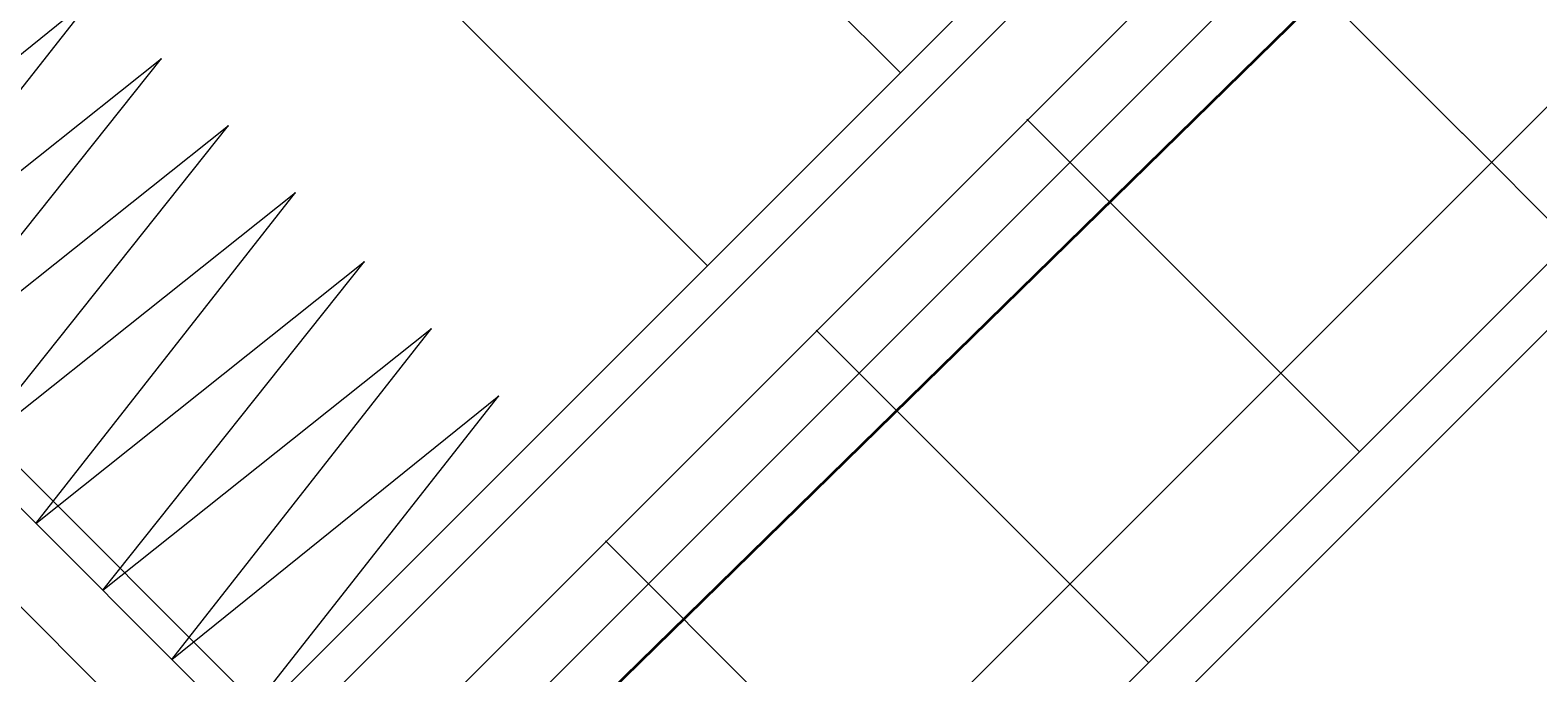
# Model space of a CAD drawing. Header units: millimetres. Extents: x -526943 to -525788, y -1144876 to -1129089.
# Tile 116 of 134: x -526840.811 to -526839.205, y -1129268.747 to -1129268.063. Entities that reach past the tile are written whole.
import ezdxf

# ---------------------------------------------------------------- set-up
doc = ezdxf.new("R2010")
doc.units = ezdxf.units.MM
doc.header["$LTSCALE"] = 12
doc.header["$PDMODE"] = 35
doc.header["$PDSIZE"] = -4
doc.linetypes.add('ACAD_ISO05W100', pattern=[33, 24, -3, 0, -3, 0, -3])
for name, color, linetype, lineweight in [('KN tlusta', 170, 'Continuous', 35), ('koty', 6, 'Continuous', 9), ('Objekt', 230, 'Continuous', 5), ('srafy', 6, 'Continuous', 5), ('text', 6, 'Continuous', 9), ('tlusta', 7, 'Continuous', 15)]:
    doc.layers.add(name, color=color, linetype=linetype, lineweight=lineweight)
doc.styles.add('laplan', font='txt', dxfattribs={"height": 0.002})
doc.dimstyles.new('laplan', dxfattribs={"dimscale": 0, "dimtxt": 0.002, "dimasz": 0.0015, "dimexe": 0.002, "dimexo": 0, "dimgap": 0.001, "dimtad": 1, "dimtoh": 1, "dimdec": 1, "dimrnd": 0.1, "dimzin": 1, "dimtxsty": 'laplan', "dimblk": 'OBLIQUE', "dimcen": 0.002, "dimclrd": 256, "dimclre": 256, "dimclrt": 256, "dimadec": 0, "dimazin": 0, "dimtfac": 1, "dimtdec": 1, "dimtmove": 1, "dimatfit": 2, "dimfxl": 0.0065, "dimfxlon": 1, "dimtfill": 1, "dimlwd": 13, "dimlwe": -1, "dimarcsym": 0})
pattern_1 = [(45, (14222.07462687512, 40500.85666748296), (-0.2245064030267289, 0.2245064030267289), []), (135, (14222.07462687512, 40500.85666748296), (-0.2245064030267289, -0.2245064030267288), [])]

# ---------------------------------------------------------------- blocks, each defined once
blk = doc.blocks.new('A$C12ac11e3')
at = {"layer": 'Objekt'}
for p, q in [((4000.903100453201, 5917.127071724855), (4000.903100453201, 4084.152369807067)), ((4000.903100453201, 5917.127071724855), (4000.903100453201, 4084.152369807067)), ((4040.696645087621, 4084.152369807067), (4040.696645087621, 5917.127071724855)), ((3082.932760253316, 5045.129397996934), (4000.903100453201, 5045.129397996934)), ((3373.351486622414, 5045.129397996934), (4000.903100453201, 5045.129397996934)), ((4000.903100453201, 5045.129397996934), (4000.903100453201, 4754.463506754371)), ((4000.903100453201, 5045.129397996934), (4000.903100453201, 4754.463506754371)), ((4000.903100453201, 4754.463506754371), (3082.932760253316, 4754.463506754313)), ((4000.903100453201, 4754.463506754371), (3373.351486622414, 4754.463506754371)), ((3287.832440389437, 4054.492584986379), (3335.288096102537, 4499.389357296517)), ((3388.922873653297, 4054.492584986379), (3335.288096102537, 4499.389357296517)), ((3382.990916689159, 4054.492584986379), (3433.412550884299, 4499.389357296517)), ((3483.834185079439, 4054.492584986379), (3433.412550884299, 4499.389357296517)), ((3483.834185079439, 4054.492584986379), (3534.502984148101, 4499.389357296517)), ((3584.924618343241, 4054.492584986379), (3534.502984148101, 4499.389357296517)), ((3584.924618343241, 4054.492584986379), (3635.34625253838, 4499.389357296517)), ((3688.981030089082, 4054.492584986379), (3635.34625253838, 4499.389357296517)), ((3688.981030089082, 4054.492584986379), (3739.40266428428, 4499.389357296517)), ((3789.82429847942, 4054.492584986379), (3739.40266428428, 4499.389357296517)), ((3789.82429847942, 4054.492584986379), (3840.493097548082, 4499.389357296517)), ((3893.880710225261, 4054.492584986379), (3840.493097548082, 4499.389357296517)), ((3893.880710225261, 4054.492584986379), (3941.830695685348, 4499.389357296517)), ((3994.971143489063, 4054.492584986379), (3941.830695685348, 4499.389357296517)), ((3082.932760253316, 4084.152369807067), (4000.903100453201, 4084.152369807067)), ((4000.903100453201, 4084.152369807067), (3082.932760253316, 4084.152369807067)), ((3388.922873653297, 4054.492584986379), (4000.903100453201, 4054.492584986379)), ((4000.903100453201, 3980.34312293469), (3082.932760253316, 3980.34312293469)), ((4000.903100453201, 3980.34312293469), (3388.922873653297, 3980.34312293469))]:
    blk.add_line(p, q, dxfattribs=at)
blk = doc.blocks.new('_OBLIQUE')
at = {"color": 0, "linetype": 'ByBlock'}
blk.add_line((-0.5, -0.5), (0.5, 0.5), dxfattribs=at)
blk = doc.blocks.new('*D39')
at = {"layer": 'Defpoints', "color": 0, "lineweight": 5, "transparency": 16777216}
for p in [(-526848.1820884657, -1129254.401184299), (-526834.8794619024, -1129267.703810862), (-526835.833553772, -1129268.657902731)]:
    blk.add_point(p, dxfattribs=at)
at = {"layer": 'koty', "transparency": 16777216}
for p, q in [((-526848.2169415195, -1129254.436037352), (-526849.4190230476, -1129255.63811888)), ((-526834.9143149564, -1129267.738663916), (-526836.1163964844, -1129268.940745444))]:
    blk.add_line(p, q, dxfattribs=at)
at = {"layer": 'koty', "lineweight": 13, "transparency": 16777216}
blk.add_line((-526849.1361803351, -1129255.355276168), (-526835.833553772, -1129268.657902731), dxfattribs=at)
at = {"layer": 'koty', "lineweight": 13, "transparency": 16777216, "xscale": 0.3, "yscale": 0.3, "zscale": 0.3}
for p, rotation in [((-526849.1361803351, -1129255.355276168), 135), ((-526835.833553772, -1129268.657902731), 315)]:
    blk.add_blockref('_OBLIQUE', p, dxfattribs=dict(at, rotation=rotation))
at = {"layer": 'koty', "lineweight": 5, "transparency": 16777216, "insert": (-526842.1810131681, -1129261.702735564), "char_height": 0.4, "attachment_point": 5, "rotation": 315, "style": 'laplan', "bg_fill": 3, "box_fill_scale": 1.1, "bg_fill_color": 256, "bg_fill_true_color": 13158600, "bg_fill_transparency": 0}
blk.add_mtext('18,8', dxfattribs=at)
blk = doc.blocks.new('*D48')
at = {"layer": 'Defpoints', "color": 0, "lineweight": 5, "transparency": 16777216}
for p in [(-526841.1676976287, -1129264.671952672), (-526840.7190369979, -1129265.120613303), (-526846.4879600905, -1129270.889536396)]:
    blk.add_point(p, dxfattribs=at)
at = {"layer": 'koty', "transparency": 16777216}
for p, q in [((-526840.7190369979, -1129265.120613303), (-526841.4505403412, -1129264.38910996)), ((-526846.4879600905, -1129270.889536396), (-526847.2194634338, -1129270.158033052))]:
    blk.add_line(p, q, dxfattribs=at)
at = {"layer": 'koty', "lineweight": 13, "transparency": 16777216}
blk.add_line((-526846.9366207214, -1129270.440875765), (-526841.1676976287, -1129264.671952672), dxfattribs=at)
at = {"layer": 'koty', "lineweight": 13, "transparency": 16777216, "xscale": 0.3, "yscale": 0.3, "zscale": 0.3}
for p, rotation in [((-526841.1676976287, -1129264.671952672), 45.00000000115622), ((-526846.9366207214, -1129270.440875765), 225.0000000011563)]:
    blk.add_blockref('_OBLIQUE', p, dxfattribs=dict(at, rotation=rotation))
at = {"layer": 'koty', "lineweight": 5, "transparency": 16777216, "insert": (-526844.0813926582, -1129266.977939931), "char_height": 0.4, "attachment_point": 5, "rotation": 45.00000000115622, "style": 'laplan', "bg_fill": 3, "box_fill_scale": 1.1, "bg_fill_color": 256, "bg_fill_true_color": 13158600, "bg_fill_transparency": 0}
blk.add_mtext('8,2', dxfattribs=at)

msp = doc.modelspace()

# ---------------------------------------------------------------- hatches: boundary and pattern name
at = {"layer": 'srafy', "transparency": 33554610}
h = msp.add_hatch(dxfattribs=at)
h.set_pattern_fill('ANSI37', color=230, scale=0.1)
h.set_pattern_definition(pattern_1)
edge = h.paths.add_edge_path(flags=16)
edge.add_line((-526844.9396378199, -1129267.743683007), (-526844.9729089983, -1129267.767590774))
edge.add_line((-526844.9729089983, -1129267.767590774), (-526844.9963534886, -1129267.744146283))
edge.add_line((-526844.9963534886, -1129267.744146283), (-526845.0842115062, -1129267.832004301))
edge.add_line((-526845.0842115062, -1129267.832004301), (-526845.0576242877, -1129267.858591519))
edge.add_line((-526845.0576242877, -1129267.858591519), (-526845.1141928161, -1129267.915160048))
edge.add_line((-526845.1141928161, -1129267.915160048), (-526845.1407800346, -1129267.888572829))
edge.add_line((-526845.1407800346, -1129267.888572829), (-526845.2332624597, -1129267.981055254))
edge.add_line((-526845.2332624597, -1129267.981055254), (-526845.2363810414, -1129267.984173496))
edge.add_arc((-526845.2510179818, -1129267.969395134), 0.02080000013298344, 225.0000002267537, 314.72453828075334, ccw=False)
edge.add_line((-526845.2657258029, -1129267.984102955), (-526845.3732589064, -1129267.876569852))
edge.add_arc((-526845.3792617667, -1129267.884567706), 0.0100000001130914, 53.10961498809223, 75.17525174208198)
edge.add_line((-526845.3767031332, -1129267.874900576), (-526845.3895401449, -1129267.8714609))
edge.add_line((-526845.3895401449, -1129267.8714609), (-526845.3937828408, -1129267.867218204))
edge.add_line((-526845.3937828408, -1129267.867218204), (-526845.5044450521, -1129267.756555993))
edge.add_line((-526845.5044450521, -1129267.756555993), (-526845.5086877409, -1129267.752313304))
edge.add_line((-526845.5086877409, -1129267.752313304), (-526845.5121432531, -1129267.73941719))
edge.add_arc((-526845.521794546, -1129267.742034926), 0.00999999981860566, 15.17532693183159, 53.10961658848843)
edge.add_line((-526845.5157916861, -1129267.734037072), (-526845.5725535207, -1129267.677275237))
edge.add_line((-526845.5725535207, -1129267.677275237), (-526845.5757214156, -1129267.674107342))
edge.add_arc((-526845.5610135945, -1129267.659399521), 0.02080000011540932, 135.0000002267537, 225.0000002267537, ccw=False)
edge.add_line((-526845.5757214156, -1129267.6446917), (-526845.4801912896, -1129267.549161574))
edge.add_line((-526845.4801912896, -1129267.549161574), (-526845.5087584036, -1129267.52059446))
edge.add_line((-526845.5087584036, -1129267.52059446), (-526845.4857774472, -1129267.497613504))
edge.add_line((-526845.4857774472, -1129267.497613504), (-526845.4698675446, -1129267.513523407))
edge.add_arc((-526845.4645642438, -1129267.508220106), 0.007500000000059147, 225.0000006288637, 404.9999999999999)
edge.add_line((-526845.4592609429, -1129267.502916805), (-526845.4751708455, -1129267.487006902))
edge.add_line((-526845.4751708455, -1129267.487006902), (-526845.4521898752, -1129267.464025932))
edge.add_line((-526845.4521898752, -1129267.464025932), (-526845.4236227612, -1129267.492593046))
edge.add_line((-526845.4236227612, -1129267.492593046), (-526844.9934189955, -1129267.06238928))
edge.add_line((-526844.9934189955, -1129267.06238928), (-526845.0219861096, -1129267.033822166))
edge.add_line((-526845.0219861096, -1129267.033822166), (-526844.9990051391, -1129267.010841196))
edge.add_line((-526844.9990051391, -1129267.010841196), (-526844.9830952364, -1129267.026751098))
edge.add_arc((-526844.9777919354, -1129267.021447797), 0.00750000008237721, 225, 405.0000006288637)
edge.add_line((-526844.9724886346, -1129267.016144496), (-526844.9883985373, -1129267.000234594))
edge.add_line((-526844.9883985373, -1129267.000234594), (-526844.965417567, -1129266.977253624))
edge.add_line((-526844.965417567, -1129266.977253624), (-526844.9368504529, -1129267.005820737))
edge.add_line((-526844.9368504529, -1129267.005820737), (-526844.8413910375, -1129266.910361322))
edge.add_arc((-526844.8266832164, -1129266.925069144), 0.02080000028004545, 50.62048318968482, 134.9999993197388, ccw=False)
edge.add_line((-526844.8134865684, -1129266.908991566), (-526844.808878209, -1129266.913599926))
edge.add_line((-526844.808878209, -1129266.913599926), (-526844.8035608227, -1129266.918775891))
edge.add_line((-526844.8035608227, -1129266.918775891), (-526844.8119753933, -1129266.91036132))
edge.add_line((-526844.8119753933, -1129266.91036132), (-526844.808878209, -1129266.913599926))
edge.add_line((-526844.808878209, -1129266.913599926), (-526844.5020504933, -1129267.220427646))
edge.add_arc((-526844.5167583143, -1129267.235135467), 0.02080000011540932, -44.999999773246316, 45.000000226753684, ccw=False)
edge.add_line((-526844.5020504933, -1129267.249843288), (-526844.5475528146, -1129267.295345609))
edge.add_line((-526844.5475528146, -1129267.295345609), (-526844.524108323, -1129267.318790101))
edge.add_line((-526844.524108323, -1129267.318790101), (-526844.548016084, -1129267.352061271))
edge.add_line((-526844.548016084, -1129267.352061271), (-526844.9396378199, -1129267.743683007))
edge = h.paths.add_edge_path(flags=0)
edge.add_arc((-526845.251017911, -1129267.928100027), 0.0102679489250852, 228.3788244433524, 319.1481904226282, ccw=False)
edge.add_line((-526845.2578379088, -1129267.93577586), (-526845.3144064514, -1129267.879207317))
edge.add_arc((-526845.3075864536, -1129267.871531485), 0.01026794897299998, 135.0758604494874, 228.3788244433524, ccw=False)
edge.add_line((-526845.3148565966, -1129267.864280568), (-526844.6218920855, -1129267.171316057))
edge.add_arc((-526844.6146219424, -1129267.178566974), 0.0102679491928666, 48.38166479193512, 135.0758599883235, ccw=False)
edge.add_line((-526844.6078023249, -1129267.170890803), (-526844.5506350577, -1129267.22805807))
edge.add_arc((-526844.5577061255, -1129267.235129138), 0.01000000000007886, -44.999999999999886, 45, ccw=False)
edge.add_line((-526844.5506350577, -1129267.242200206), (-526845.2432511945, -1129267.934816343))
edge = h.paths.add_edge_path(flags=0)
edge.add_arc((-526845.3570839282, -1129267.82203401), 0.01026794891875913, 228.3788244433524, 315, ccw=False)
edge.add_line((-526845.363903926, -1129267.829709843), (-526845.4204724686, -1129267.7731413))
edge.add_arc((-526845.4136524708, -1129267.765465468), 0.01026794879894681, 135.0758595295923, 228.3788235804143, ccw=False)
edge.add_line((-526845.4209226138, -1129267.758214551), (-526844.7279581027, -1129267.06525004))
edge.add_arc((-526844.7206879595, -1129267.072500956), 0.01026794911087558, 48.38166392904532, 135.0758613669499, ccw=False)
edge.add_line((-526844.713868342, -1129267.064824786), (-526844.6572997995, -1129267.121393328))
edge.add_arc((-526844.6641194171, -1129267.129069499), 0.01026794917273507, -45.00000045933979, 48.381663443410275, ccw=False)
edge.add_line((-526844.6568588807, -1129267.136330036), (-526845.3498233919, -1129267.829294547))
edge = h.paths.add_edge_path(flags=0)
edge.add_arc((-526845.1000506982, -1129267.872733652), 0.007499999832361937, 0, 360)
edge = h.paths.add_edge_path(flags=0)
edge.add_arc((-526845.4631499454, -1129267.715967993), 0.01026794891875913, 228.3788244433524, 315, ccw=False)
edge.add_line((-526845.4699699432, -1129267.723643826), (-526845.4703978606, -1129267.723215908))
edge.add_line((-526845.4703978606, -1129267.723215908), (-526845.5265384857, -1129267.667075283))
edge.add_arc((-526845.5197184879, -1129267.659399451), 0.01026794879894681, 139.1490363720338, 228.3788235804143, ccw=False)
edge.add_line((-526845.5274853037, -1129267.65268325), (-526844.8345123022, -1129266.959708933))
edge.add_arc((-526844.8267539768, -1129266.966434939), 0.01026794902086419, 48.381663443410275, 139.0766583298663, ccw=False)
edge.add_line((-526844.8199343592, -1129266.958758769), (-526844.7633658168, -1129267.015327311))
edge.add_arc((-526844.7701854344, -1129267.023003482), 0.01026794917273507, -44.999999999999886, 48.381663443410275, ccw=False)
edge.add_line((-526844.7629248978, -1129267.030264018), (-526845.4558894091, -1129267.723228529))
edge = h.paths.add_edge_path(flags=16)
edge.add_line((-526845.4829988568, -1129268.231681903), (-526845.5285011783, -1129268.277184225))
edge.add_line((-526845.5285011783, -1129268.277184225), (-526845.5050566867, -1129268.300628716))
edge.add_line((-526845.5050566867, -1129268.300628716), (-526845.5289644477, -1129268.333899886))
edge.add_line((-526845.5289644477, -1129268.333899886), (-526845.9205861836, -1129268.725521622))
edge.add_line((-526845.9205861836, -1129268.725521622), (-526845.9538573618, -1129268.749429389))
edge.add_line((-526845.9538573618, -1129268.749429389), (-526845.9773018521, -1129268.725984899))
edge.add_line((-526845.9773018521, -1129268.725984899), (-526846.0651598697, -1129268.813842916))
edge.add_line((-526846.0651598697, -1129268.813842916), (-526846.0385726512, -1129268.840430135))
edge.add_line((-526846.0385726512, -1129268.840430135), (-526846.0951411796, -1129268.896998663))
edge.add_line((-526846.0951411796, -1129268.896998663), (-526846.1217283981, -1129268.870411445))
edge.add_line((-526846.1217283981, -1129268.870411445), (-526846.2142108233, -1129268.96289387))
edge.add_line((-526846.2142108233, -1129268.96289387), (-526846.2173294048, -1129268.966012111))
edge.add_arc((-526846.2319663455, -1129268.951233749), 0.02080000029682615, 225.0000009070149, 314.72453873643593, ccw=False)
edge.add_line((-526846.2466741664, -1129268.965941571), (-526846.35420727, -1129268.858408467))
edge.add_arc((-526846.3602101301, -1129268.866406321), 0.01000000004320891, 53.10961552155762, 75.17525238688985)
edge.add_line((-526846.3576514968, -1129268.856739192), (-526846.3704885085, -1129268.853299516))
edge.add_line((-526846.3704885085, -1129268.853299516), (-526846.3747312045, -1129268.84905682))
edge.add_line((-526846.3747312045, -1129268.84905682), (-526846.4853934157, -1129268.738394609))
edge.add_line((-526846.4853934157, -1129268.738394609), (-526846.4896361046, -1129268.73415192))
edge.add_line((-526846.4896361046, -1129268.73415192), (-526846.4930916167, -1129268.721255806))
edge.add_arc((-526846.5027429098, -1129268.723873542), 0.01000000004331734, 15.17532658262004, 53.10961552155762)
edge.add_line((-526846.4967400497, -1129268.715875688), (-526846.5535018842, -1129268.659113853))
edge.add_line((-526846.5535018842, -1129268.659113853), (-526846.5566697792, -1129268.655945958))
edge.add_arc((-526846.5419619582, -1129268.641238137), 0.02079999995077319, 135, 224.9999997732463, ccw=False)
edge.add_line((-526846.5566697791, -1129268.626530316), (-526846.4611396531, -1129268.53100019))
edge.add_line((-526846.4611396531, -1129268.53100019), (-526846.4897067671, -1129268.502433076))
edge.add_line((-526846.4897067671, -1129268.502433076), (-526846.4667258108, -1129268.479452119))
edge.add_line((-526846.4667258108, -1129268.479452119), (-526846.4508159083, -1129268.495362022))
edge.add_arc((-526846.4455126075, -1129268.490058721), 0.007500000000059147, 225.0000006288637, 404.9999999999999)
edge.add_line((-526846.4402093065, -1129268.48475542), (-526846.4561192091, -1129268.468845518))
edge.add_line((-526846.4561192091, -1129268.468845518), (-526846.4331382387, -1129268.445864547))
edge.add_line((-526846.4331382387, -1129268.445864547), (-526846.4045711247, -1129268.474431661))
edge.add_line((-526846.4045711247, -1129268.474431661), (-526845.9743673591, -1129268.044227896))
edge.add_line((-526845.9743673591, -1129268.044227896), (-526846.002934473, -1129268.015660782))
edge.add_line((-526846.002934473, -1129268.015660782), (-526845.9799535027, -1129267.992679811))
edge.add_line((-526845.9799535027, -1129267.992679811), (-526845.9640436, -1129268.008589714))
edge.add_arc((-526845.9587402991, -1129268.003286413), 0.00750000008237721, 225, 405.0000006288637)
edge.add_line((-526845.9534369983, -1129267.997983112), (-526845.9693469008, -1129267.982073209))
edge.add_line((-526845.9693469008, -1129267.982073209), (-526845.9463659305, -1129267.959092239))
edge.add_line((-526845.9463659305, -1129267.959092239), (-526845.9177988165, -1129267.987659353))
edge.add_line((-526845.9177988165, -1129267.987659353), (-526845.8223394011, -1129267.892199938))
edge.add_arc((-526845.80763158, -1129267.906907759), 0.02080000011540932, 50.62048253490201, 134.9999997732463, ccw=False)
edge.add_line((-526845.794434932, -1129267.890830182), (-526845.7898265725, -1129267.895438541))
edge.add_line((-526845.7898265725, -1129267.895438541), (-526845.7845091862, -1129267.900614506))
edge.add_line((-526845.7845091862, -1129267.900614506), (-526845.792923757, -1129267.892199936))
edge.add_line((-526845.792923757, -1129267.892199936), (-526845.7929944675, -1129267.892270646))
edge.add_line((-526845.7929944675, -1129267.892270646), (-526845.4829988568, -1129268.202266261))
edge.add_arc((-526845.4977066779, -1129268.216974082), 0.02080000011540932, -44.999999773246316, 45.000000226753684, ccw=False)
edge = h.paths.add_edge_path(flags=0)
edge.add_line((-526845.5315834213, -1129268.224038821), (-526846.224199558, -1129268.916654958))
edge.add_arc((-526846.2319662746, -1129268.909938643), 0.0102679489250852, 228.3788244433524, 319.1481904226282, ccw=False)
edge.add_line((-526846.2387862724, -1129268.917614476), (-526846.2953548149, -1129268.861045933))
edge.add_arc((-526846.2885348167, -1129268.8533701), 0.0102679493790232, 135.0758632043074, 228.3788238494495, ccw=False)
edge.add_line((-526846.2958049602, -1129268.846119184), (-526845.6028404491, -1129268.153154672))
edge.add_arc((-526845.595570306, -1129268.16040559), 0.0102679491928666, 48.38166430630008, 135.0758599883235, ccw=False)
edge.add_line((-526845.5887506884, -1129268.152729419), (-526845.5315834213, -1129268.209896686))
edge.add_arc((-526845.5386544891, -1129268.216967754), 0.01000000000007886, -44.999999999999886, 45, ccw=False)
edge = h.paths.add_edge_path(flags=0)
edge.add_line((-526845.6378072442, -1129268.118168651), (-526846.3307717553, -1129268.811133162))
edge.add_arc((-526846.3380322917, -1129268.803872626), 0.01026794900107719, 228.3788244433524, 315.0000004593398, ccw=False)
edge.add_line((-526846.3448522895, -1129268.811548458), (-526846.4014208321, -1129268.754979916))
edge.add_arc((-526846.3946008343, -1129268.747304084), 0.01026794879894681, 135.0758595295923, 228.3788235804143, ccw=False)
edge.add_line((-526846.4018709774, -1129268.740053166), (-526845.7089064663, -1129268.047088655))
edge.add_arc((-526845.7016363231, -1129268.054339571), 0.01026794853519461, 48.38166085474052, 135.0758636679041, ccw=False)
edge.add_line((-526845.6948167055, -1129268.046663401), (-526845.638248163, -1129268.103231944))
edge.add_arc((-526845.6450677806, -1129268.110908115), 0.01026794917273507, -45.00000045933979, 48.381663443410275, ccw=False)
edge = h.paths.add_edge_path(flags=0)
edge.add_line((-526845.7438732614, -1129268.012102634), (-526846.4368377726, -1129268.705067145))
edge.add_arc((-526846.444098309, -1129268.697806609), 0.01026794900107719, 228.378824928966, 315.0000004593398, ccw=False)
edge.add_line((-526846.4509183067, -1129268.705482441), (-526846.4513462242, -1129268.705054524))
edge.add_line((-526846.4513462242, -1129268.705054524), (-526846.5074868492, -1129268.648913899))
edge.add_arc((-526846.5006668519, -1129268.641238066), 0.0102679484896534, 139.1490346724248, 228.3788255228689, ccw=False)
edge.add_line((-526846.5084336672, -1129268.634521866), (-526845.8154606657, -1129267.941547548))
edge.add_arc((-526845.8077023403, -1129267.948273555), 0.01026794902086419, 48.38166392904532, 139.0766583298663, ccw=False)
edge.add_line((-526845.8008827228, -1129267.940597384), (-526845.7443141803, -1129267.997165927))
edge.add_arc((-526845.7511337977, -1129268.004842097), 0.01026794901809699, -44.999999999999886, 48.38166441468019, ccw=False)
h.paths.add_polyline_path([(-526845.9044553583, -1129267.124897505), (-526845.9969377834, -1129267.217379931), (-526845.9999147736, -1129267.220498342), (-526845.9601046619, -1129267.18068823), (-526845.9043903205, -1129267.124962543)], flags=16)
edge = h.paths.add_edge_path(flags=16)
edge.add_arc((-526845.3689634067, -1129266.643711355), 0.001999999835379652, 314.999995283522, 405.0000070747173)
edge.add_line((-526845.3675491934, -1129266.642297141), (-526845.3820448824, -1129266.627801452))
edge.add_arc((-526845.3767415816, -1129266.622498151), 0.007500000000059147, 45, 225.0000006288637, ccw=False)
edge.add_line((-526845.3714382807, -1129266.61719485), (-526845.355528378, -1129266.633104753))
edge.add_line((-526845.355528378, -1129266.633104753), (-526845.3541141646, -1129266.63169054))
edge.add_arc((-526845.3555283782, -1129266.630276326), 0.002000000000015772, 225.0000023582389, 315, ccw=False)
edge.add_line((-526845.3569425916, -1129266.63169054), (-526845.3714382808, -1129266.61719485))
edge.add_arc((-526845.3767415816, -1129266.622498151), 0.007500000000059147, 45.0000006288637, 225)
edge.add_line((-526845.3820448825, -1129266.627801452), (-526845.3661349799, -1129266.643711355))
edge.add_line((-526845.3661349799, -1129266.643711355), (-526845.3675491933, -1129266.645125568))
edge = h.paths.add_edge_path(flags=16)
edge.add_line((-526845.6051370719, -1129266.146756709), (-526846.3393967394, -1129266.881016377))
edge.add_arc((-526846.3246889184, -1129266.895724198), 0.02079999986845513, 135, 225)
edge.add_line((-526846.3393967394, -1129266.910432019), (-526846.0913258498, -1129267.158502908))
edge.add_arc((-526846.09732871, -1129267.166500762), 0.0100000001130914, 53.10961498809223, 75.17525174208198)
edge.add_line((-526846.0947700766, -1129267.156833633), (-526846.1076070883, -1129267.153393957))
edge.add_line((-526846.1076070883, -1129267.153393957), (-526846.1118497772, -1129267.149151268))
edge.add_line((-526846.1118497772, -1129267.149151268), (-526846.2225119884, -1129267.038489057))
edge.add_line((-526846.2225119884, -1129267.038489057), (-526846.2267546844, -1129267.034246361))
edge.add_line((-526846.2267546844, -1129267.034246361), (-526846.2302101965, -1129267.021350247))
edge.add_arc((-526846.2398614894, -1129267.023967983), 0.00999999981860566, 15.17532693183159, 53.10961658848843)
edge.add_line((-526846.2338586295, -1129267.015970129), (-526846.3362288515, -1129266.913599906))
edge.add_line((-526846.3362288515, -1129266.913599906), (-526846.3394672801, -1129266.910361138))
edge.add_arc((-526846.3246889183, -1129266.895724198), 0.02079999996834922, 134.9999997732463, 224.724538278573, ccw=False)
edge.add_line((-526846.3393967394, -1129266.881016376), (-526846.2438666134, -1129266.78548625))
edge.add_line((-526846.2438666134, -1129266.78548625), (-526846.2704538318, -1129266.758899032))
edge.add_line((-526846.2704538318, -1129266.758899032), (-526846.2138853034, -1129266.702330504))
edge.add_line((-526846.2138853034, -1129266.702330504), (-526846.187298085, -1129266.728917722))
edge.add_line((-526846.187298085, -1129266.728917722), (-526846.0994400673, -1129266.641059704))
edge.add_line((-526846.0994400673, -1129266.641059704), (-526846.1228845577, -1129266.617615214))
edge.add_line((-526846.1228845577, -1129266.617615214), (-526846.0989767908, -1129266.584344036))
edge.add_line((-526846.0989767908, -1129266.584344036), (-526845.7073550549, -1129266.1927223))
edge.add_line((-526845.7073550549, -1129266.1927223), (-526845.6740838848, -1129266.168814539))
edge.add_line((-526845.6740838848, -1129266.168814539), (-526845.6506393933, -1129266.19225903))
edge.add_line((-526845.6506393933, -1129266.19225903), (-526845.6051370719, -1129266.146756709))
edge.add_arc((-526845.5904292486, -1129266.16146453), 0.02080000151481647, 45.00000453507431, 135.0000045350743, ccw=False)
edge.add_line((-526845.5757214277, -1129266.146756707), (-526845.2688937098, -1129266.453584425))
edge.add_line((-526845.2688937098, -1129266.453584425), (-526845.2656551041, -1129266.456681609))
edge.add_line((-526845.2656551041, -1129266.456681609), (-526845.2740696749, -1129266.448267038))
edge.add_line((-526845.2740696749, -1129266.448267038), (-526845.5757248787, -1129266.146753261))
edge.add_arc((-526845.5904292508, -1129266.16146453), 0.02080000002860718, 45.01343402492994, 135.0000002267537)
edge = h.paths.add_edge_path(flags=16)
edge.add_arc((-526846.0146932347, -1129267.164424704), 0.01026794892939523, 228.3788244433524, 319.1489272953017, ccw=False)
edge.add_line((-526846.0215132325, -1129267.172100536), (-526846.078081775, -1129267.115531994))
edge.add_arc((-526846.0712617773, -1129267.107856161), 0.01026794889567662, 135, 228.378824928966, ccw=False)
edge.add_line((-526846.0785223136, -1129267.100595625), (-526845.3855578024, -1129266.407631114))
edge.add_arc((-526845.378297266, -1129266.41489165), 0.01026794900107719, 48.38166392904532, 135.0000004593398, ccw=False)
edge.add_line((-526845.3714776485, -1129266.407215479), (-526845.3149091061, -1129266.463784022))
edge.add_arc((-526845.3217287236, -1129266.471460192), 0.01026794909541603, -40.92344989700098, 48.38166392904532, ccw=False)
edge.add_line((-526845.3139704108, -1129266.478186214), (-526846.0069264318, -1129267.171140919))
edge = h.paths.add_edge_path(flags=16)
edge.add_arc((-526845.8635138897, -1129267.10927046), 0.007499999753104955, 45, 225.0000006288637)
edge.add_line((-526845.8688171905, -1129267.11457376), (-526845.852907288, -1129267.130483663))
edge.add_line((-526845.852907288, -1129267.130483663), (-526845.8543215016, -1129267.131897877))
edge.add_arc((-526845.8557357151, -1129267.130483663), 0.002000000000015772, 315, 404.9999999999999)
edge.add_line((-526845.8543215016, -1129267.129069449), (-526845.8688171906, -1129267.114573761))
edge.add_arc((-526845.8635138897, -1129267.10927046), 0.00750000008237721, 45.00000062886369, 225, ccw=False)
edge.add_line((-526845.8582105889, -1129267.103967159), (-526845.8423006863, -1129267.119877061))
edge.add_line((-526845.8423006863, -1129267.119877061), (-526845.8408864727, -1129267.118462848))
edge.add_arc((-526845.8423006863, -1129267.117048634), 0.002000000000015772, 225, 315, ccw=False)
edge.add_line((-526845.8437148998, -1129267.118462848), (-526845.858210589, -1129267.103967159))
edge = h.paths.add_edge_path(flags=16)
edge.add_arc((-526846.1207592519, -1129267.058358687), 0.01026794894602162, 228.3788244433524, 315.0758604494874, ccw=False)
edge.add_line((-526846.1275792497, -1129267.066034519), (-526846.1841477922, -1129267.009465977))
edge.add_arc((-526846.1773277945, -1129267.001790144), 0.01026794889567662, 135, 228.378824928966, ccw=False)
edge.add_line((-526846.1845883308, -1129266.994529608), (-526845.4916238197, -1129266.301565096))
edge.add_arc((-526845.4843632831, -1129266.308825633), 0.01026794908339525, 48.38166392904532, 135.0000009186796, ccw=False)
edge.add_line((-526845.4775436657, -1129266.301149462), (-526845.4209751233, -1129266.357718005))
edge.add_arc((-526845.4277947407, -1129266.365394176), 0.01026794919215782, -44.92413817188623, 48.38166527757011, ccw=False)
edge.add_line((-526845.4205245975, -1129266.372645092), (-526846.1134891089, -1129267.065609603))
edge = h.paths.add_edge_path(flags=0)
edge.add_arc((-526846.0809990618, -1129268.854572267), 0.007499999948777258, 0, 360)
h.paths.add_polyline_path([(-526846.8862939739, -1129268.105845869), (-526846.978776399, -1129268.198328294), (-526846.9817533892, -1129268.201446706), (-526846.9419432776, -1129268.161636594), (-526846.8862289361, -1129268.105910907)], flags=16)
edge = h.paths.add_edge_path(flags=16)
edge.add_line((-526846.5869756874, -1129267.127705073), (-526847.321235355, -1129267.86196474))
edge.add_arc((-526847.3065275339, -1129267.876672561), 0.02080000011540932, 134.9999997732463, 224.9999997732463)
edge.add_line((-526847.321235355, -1129267.891380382), (-526847.0731644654, -1129268.139451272))
edge.add_arc((-526847.0791673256, -1129268.147449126), 0.0100000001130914, 53.10961498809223, 75.17525174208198)
edge.add_line((-526847.0766086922, -1129268.137781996), (-526847.0894457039, -1129268.13434232))
edge.add_line((-526847.0894457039, -1129268.13434232), (-526847.0936883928, -1129268.130099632))
edge.add_line((-526847.0936883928, -1129268.130099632), (-526847.204350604, -1129268.01943742))
edge.add_line((-526847.204350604, -1129268.01943742), (-526847.2085932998, -1129268.015194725))
edge.add_line((-526847.2085932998, -1129268.015194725), (-526847.2120488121, -1129268.002298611))
edge.add_arc((-526847.2217001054, -1129268.004916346), 0.01000000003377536, 15.17532383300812, 53.10961365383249)
edge.add_line((-526847.215697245, -1129267.996918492), (-526847.318067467, -1129267.89454827))
edge.add_line((-526847.318067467, -1129267.89454827), (-526847.3213058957, -1129267.891309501))
edge.add_arc((-526847.3065275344, -1129267.876672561), 0.02079999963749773, 134.9999990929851, 224.7245391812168, ccw=False)
edge.add_line((-526847.3212353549, -1129267.86196474), (-526847.2257052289, -1129267.766434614))
edge.add_line((-526847.2257052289, -1129267.766434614), (-526847.2522924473, -1129267.739847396))
edge.add_line((-526847.2522924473, -1129267.739847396), (-526847.195723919, -1129267.683278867))
edge.add_line((-526847.195723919, -1129267.683278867), (-526847.1691367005, -1129267.709866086))
edge.add_line((-526847.1691367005, -1129267.709866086), (-526847.0812786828, -1129267.622008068))
edge.add_line((-526847.0812786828, -1129267.622008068), (-526847.1047231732, -1129267.598563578))
edge.add_line((-526847.1047231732, -1129267.598563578), (-526847.0808154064, -1129267.565292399))
edge.add_line((-526847.0808154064, -1129267.565292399), (-526846.6891936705, -1129267.173670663))
edge.add_line((-526846.6891936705, -1129267.173670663), (-526846.6559225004, -1129267.149762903))
edge.add_line((-526846.6559225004, -1129267.149762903), (-526846.632478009, -1129267.173207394))
edge.add_line((-526846.632478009, -1129267.173207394), (-526846.5869756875, -1129267.127705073))
edge.add_arc((-526846.5722678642, -1129267.142412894), 0.02080000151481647, 45.00000453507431, 135.0000045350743, ccw=False)
edge.add_line((-526846.5575600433, -1129267.12770507), (-526846.2507323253, -1129267.434532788))
edge.add_line((-526846.2507323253, -1129267.434532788), (-526846.2474937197, -1129267.437629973))
edge.add_line((-526846.2474937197, -1129267.437629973), (-526846.2559082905, -1129267.429215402))
edge.add_line((-526846.2559082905, -1129267.429215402), (-526846.5575634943, -1129267.127701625))
edge.add_arc((-526846.5722678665, -1129267.142412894), 0.02080000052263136, 45.01343538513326, 134.9999981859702)
edge = h.paths.add_edge_path(flags=16)
edge.add_arc((-526846.2268252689, -1129266.95229267), 0.01026794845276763, 228.3788218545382, 315.0758632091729, ccw=False)
edge.add_line((-526846.2336452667, -1129266.959968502), (-526846.2902138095, -1129266.903399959))
edge.add_arc((-526846.2833938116, -1129266.895724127), 0.0102679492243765, 139.1481908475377, 228.3788248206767, ccw=False)
edge.add_line((-526846.2911605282, -1129266.889007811), (-526845.5974939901, -1129266.195341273))
edge.add_arc((-526845.5904229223, -1129266.202412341), 0.01000000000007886, 45, 135, ccw=False)
edge.add_line((-526845.5833518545, -1129266.195341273), (-526845.5270411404, -1129266.251651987))
edge.add_arc((-526845.5338607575, -1129266.259328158), 0.01026794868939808, -44.9241418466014, 48.38166452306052, ccw=False)
edge.add_line((-526845.5265906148, -1129266.266579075), (-526846.2195551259, -1129266.959543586))
edge = h.paths.add_edge_path(flags=16)
edge.add_arc((-526846.3585801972, -1129267.603446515), 0.007500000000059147, 45.0000006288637, 225)
edge.add_line((-526846.3638834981, -1129267.608749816), (-526846.3479735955, -1129267.624659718))
edge.add_line((-526846.3479735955, -1129267.624659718), (-526846.3493878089, -1129267.626073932))
edge.add_arc((-526846.3508020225, -1129267.624659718), 0.002000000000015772, 315, 404.9999999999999)
edge.add_line((-526846.3493878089, -1129267.623245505), (-526846.363883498, -1129267.608749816))
edge.add_arc((-526846.3585801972, -1129267.603446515), 0.007500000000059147, 45, 225.0000006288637, ccw=False)
edge.add_line((-526846.3532768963, -1129267.598143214), (-526846.3373669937, -1129267.614053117))
edge.add_line((-526846.3373669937, -1129267.614053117), (-526846.3359527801, -1129267.612638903))
edge.add_arc((-526846.3373669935, -1129267.61122469), 0.00199999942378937, 224.9999787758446, 315.00001179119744, ccw=False)
edge.add_line((-526846.3387812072, -1129267.612638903), (-526846.3532768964, -1129267.598143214))
edge = h.paths.add_edge_path(flags=16)
edge.add_line((-526846.2958090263, -1129267.459134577), (-526846.9887650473, -1129268.152089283))
edge.add_arc((-526846.9965318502, -1129268.145373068), 0.01026794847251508, 228.3788218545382, 319.14893024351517, ccw=False)
edge.add_line((-526847.003351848, -1129268.1530489), (-526847.0599203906, -1129268.096480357))
edge.add_arc((-526847.0531003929, -1129268.088804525), 0.01026794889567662, 135, 228.378824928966, ccw=False)
edge.add_line((-526847.0603609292, -1129268.081543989), (-526846.367396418, -1129267.388579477))
edge.add_arc((-526846.3601358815, -1129267.395840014), 0.01026794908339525, 48.38166392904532, 135.0000009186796, ccw=False)
edge.add_line((-526846.353316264, -1129267.388163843), (-526846.2967477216, -1129267.444732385))
edge.add_arc((-526846.3035673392, -1129267.452408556), 0.01026794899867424, -40.923450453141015, 48.38166258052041, ccw=False)
edge = h.paths.add_edge_path(flags=16)
edge.add_arc((-526847.1025978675, -1129268.03930705), 0.0102679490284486, 228.3788244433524, 315.0758609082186, ccw=False)
edge.add_line((-526847.1094178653, -1129268.046982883), (-526847.1659864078, -1129267.99041434))
edge.add_arc((-526847.1591664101, -1129267.982738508), 0.01026794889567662, 135, 228.378824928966, ccw=False)
edge.add_line((-526847.1664269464, -1129267.975477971), (-526846.4734624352, -1129267.28251346))
edge.add_arc((-526846.4662018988, -1129267.289773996), 0.01026794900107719, 48.38166392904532, 135.0000004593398, ccw=False)
edge.add_line((-526846.4593822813, -1129267.282097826), (-526846.4028137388, -1129267.338666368))
edge.add_arc((-526846.4096333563, -1129267.346342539), 0.0102679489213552, -44.92414001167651, 48.381663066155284, ccw=False)
edge.add_line((-526846.4023632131, -1129267.353593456), (-526847.0953277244, -1129268.046557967))
edge = h.paths.add_edge_path(flags=0)
edge.add_arc((-526846.2280274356, -1129266.744756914), 0.007499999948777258, 0, 360)
edge = h.paths.add_edge_path(flags=16)
edge.add_arc((-526847.2086638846, -1129267.933241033), 0.01026794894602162, 228.3788244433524, 315.0758604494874, ccw=False)
edge.add_line((-526847.2154838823, -1129267.940916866), (-526847.2720524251, -1129267.884348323))
edge.add_arc((-526847.265232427, -1129267.87667249), 0.01026794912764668, 139.1481898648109, 228.3788234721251, ccw=False)
edge.add_line((-526847.2729991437, -1129267.869956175), (-526846.5793326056, -1129267.176289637))
edge.add_arc((-526846.5722615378, -1129267.183360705), 0.01000000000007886, 45, 135, ccw=False)
edge.add_line((-526846.56519047, -1129267.176289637), (-526846.508879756, -1129267.232600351))
edge.add_arc((-526846.5156993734, -1129267.240276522), 0.01026794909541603, -44.9241390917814, 48.38166392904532, ccw=False)
edge.add_line((-526846.5084292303, -1129267.247527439), (-526847.2013937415, -1129267.94049195))
edge = h.paths.add_edge_path(flags=16)
edge.add_arc((-526846.8453525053, -1129268.090218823), 0.007499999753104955, 45, 225.0000006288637)
edge.add_line((-526846.8506558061, -1129268.095522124), (-526846.8347459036, -1129268.111432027))
edge.add_line((-526846.8347459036, -1129268.111432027), (-526846.8361601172, -1129268.11284624))
edge.add_arc((-526846.8375743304, -1129268.111432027), 0.001999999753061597, 314.9999929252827, 405.000004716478)
edge.add_line((-526846.8361601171, -1129268.110017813), (-526846.8506558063, -1129268.095522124))
edge.add_arc((-526846.8453525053, -1129268.090218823), 0.00750000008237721, 45.00000062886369, 225, ccw=False)
edge.add_line((-526846.8400492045, -1129268.084915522), (-526846.8241393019, -1129268.100825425))
edge.add_line((-526846.8241393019, -1129268.100825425), (-526846.8227250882, -1129268.099411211))
edge.add_arc((-526846.8241393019, -1129268.097996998), 0.002000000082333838, 225, 315.0000023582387, ccw=False)
edge.add_line((-526846.8255535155, -1129268.099411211), (-526846.8400492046, -1129268.084915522))
edge = h.paths.add_edge_path(flags=0)
edge.add_arc((-526847.2098660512, -1129267.725705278), 0.00750000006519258, 0, 360)
h.paths.add_polyline_path([(-526846.3474268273, -1129268.432768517), (-526846.014682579, -1129268.765512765), (-526845.703353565, -1129268.454183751), (-526846.0360978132, -1129268.121439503)], flags=0)
h.paths.add_polyline_path([(-526847.1134038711, -1129267.657185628), (-526846.7806596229, -1129267.989929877), (-526846.4693306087, -1129267.678600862), (-526846.8020748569, -1129267.345856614)], flags=0)
h.paths.add_polyline_path([(-526846.1340016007, -1129266.690166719), (-526845.8012573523, -1129267.022910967), (-526845.4899283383, -1129266.711581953), (-526845.8226725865, -1129266.378837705)], flags=0)
h.paths.add_polyline_path([(-526845.3430796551, -1129267.437798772), (-526845.010335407, -1129267.77054302), (-526844.6990063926, -1129267.459214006), (-526845.0317506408, -1129267.126469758)], flags=0)
h.paths.add_polyline_path([(-526841.345596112, -1129262.015494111), (-526841.6991495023, -1129261.661940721), (-526847.8812889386, -1129267.844080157), (-526845.4024130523, -1129270.322956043), (-526845.1971690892, -1129270.354065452), (-526844.9143263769, -1129270.354065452), (-526840.5888643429, -1129266.028603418), (-526841.3543600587, -1129265.70121332), (-526842.3465178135, -1129266.693371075), (-526842.9122032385, -1129266.12768565), (-526843.7585231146, -1129266.974005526), (-526845.0313153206, -1129265.70121332), (-526843.1928376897, -1129263.862735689), (-526842.4592395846, -1129264.596333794), (-526841.886633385, -1129264.023727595), (-526842.6202314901, -1129263.29012949)])

# ---------------------------------------------------------------- linework, layer by layer
at = {"layer": 'KN tlusta', "linetype": 'Continuous'}
msp.add_lwpolyline([(-526858.1900000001, -1129286.41), (-526856.52, -1129288.13), (-526849.09, -1129280.63), (-526850.7, -1129279.06), (-526829.05, -1129257.85)], dxfattribs=at)

# ---------------------------------------------------------------- next in the draw order: texts
at = {"layer": 'text', "insert": (-526839.2453810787, -1129256.80176692), "char_height": 0.4, "width": 4.567592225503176, "attachment_point": 1, "style": 'laplan', "bg_fill": 3, "box_fill_scale": 1.1, "bg_fill_color": 256, "bg_fill_transparency": 0}
msp.add_mtext('\\pi0.1098;{\\H200x;PŘÍSTAVBA HALY}', dxfattribs=at)

# ---------------------------------------------------------------- next in the draw order: hatches: boundary and pattern name
at = {"layer": 'srafy', "transparency": 33554610}
h = msp.add_hatch(dxfattribs=at)
h.set_pattern_fill('ANSI37', color=230, scale=0.1)
h.set_pattern_definition(pattern_1)
h.paths.add_polyline_path([(-526845.1971690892, -1129270.354065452), (-526845.4024130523, -1129270.322956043), (-526846.1992292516, -1129271.119772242), (-526844.6758484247, -1129272.643153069), (-526843.5560194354, -1129272.672713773), (-526838.3968333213, -1129267.513527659), (-526838.82109739, -1129267.513527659), (-526839.1047419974, -1129267.512725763), (-526843.4294021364, -1129271.838989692), (-526844.9143263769, -1129270.354065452)])

# ---------------------------------------------------------------- next in the draw order: linework, layer by layer
at = {"layer": 'Objekt'}
for p, q in [((-526843.5560194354, -1129272.672713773), (-526838.3968333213, -1129267.513527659)), ((-526843.4871273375, -1129272.674532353), (-526838.3261226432, -1129267.513527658))]:
    msp.add_line(p, q, dxfattribs=at)
msp.add_lwpolyline([(-526844.9143263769, -1129270.354065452), (-526843.4294021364, -1129271.838989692), (-526839.1039401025, -1129267.513527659), (-526840.5888643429, -1129266.028603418)], close=True, dxfattribs=at)

# ---------------------------------------------------------------- next in the draw order: block references
at = {"layer": 'Objekt', "xscale": 0.001, "yscale": 0.001, "zscale": 0.001, "rotation": 315}
msp.add_blockref('A$C12ac11e3', (-526846.2805199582, -1129268.846450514), dxfattribs=at)

# ---------------------------------------------------------------- next in the draw order: dimensions: what is measured, and where the dimension line sits
at = {"layer": 'koty', "lineweight": 5}
dim = msp.add_aligned_dim(p1=(-526848.1820884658, -1129254.401184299), p2=(-526834.8794619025, -1129267.703810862), distance=-1.3492896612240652, dimstyle='laplan', dxfattribs=at)
dim.commit()
dim.dimension.update_dxf_attribs({"geometry": '*D39', "text_midpoint": (-526842.1810131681, -1129261.702735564)})

# ---------------------------------------------------------------- next in the draw order: linework, layer by layer
at = {"layer": 'tlusta', "color": 1, "linetype": 'ACAD_ISO05W100', "ltscale": 0.003}
msp.add_lwpolyline([(-526836.1283551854, -1129266.281746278), (-526837.5665731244, -1129267.604134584, 0.4248812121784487), (-526837.7446624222, -1129275.08812289), (-526836.8695430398, -1129275.973186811, 0.4043092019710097), (-526829.6433059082, -1129276.136646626), (-526827.58874439, -1129274.238623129)], format="xyb", dxfattribs=at)

# ---------------------------------------------------------------- next in the draw order: dimensions: what is measured, and where the dimension line sits
at = {"layer": 'koty', "lineweight": 5}
dim = msp.add_linear_dim(base=(-526841.1676976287, -1129264.671952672), p1=(-526846.4879600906, -1129270.889536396), p2=(-526840.719036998, -1129265.120613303), angle=45.00000000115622, dimstyle='laplan', dxfattribs=at)
dim.commit()
dim.dimension.update_dxf_attribs({"geometry": '*D48', "text_midpoint": (-526843.7775387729, -1129267.281793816), "dimtype": 161})

doc.saveas('drawing.dxf')
